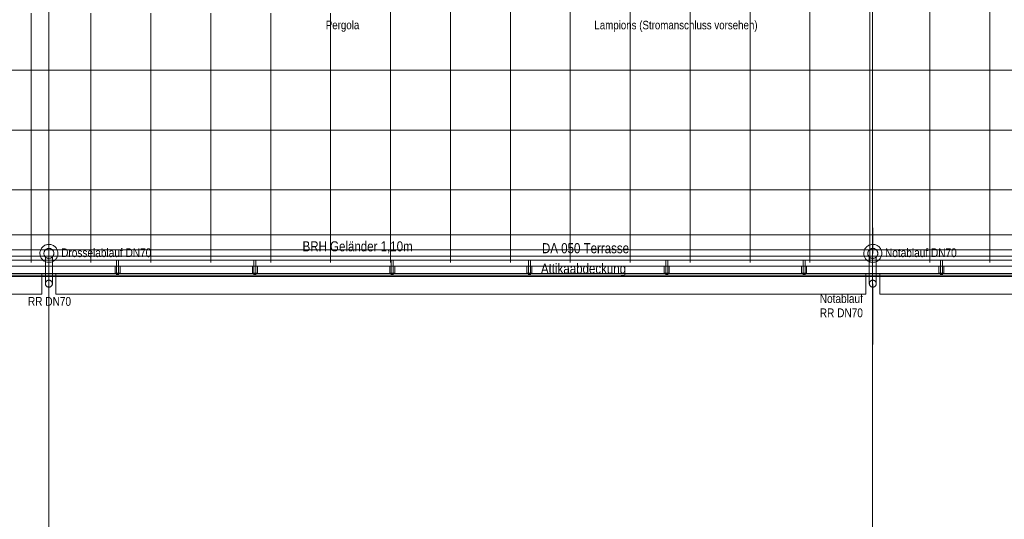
# Model space of a CAD drawing. Extents: x -620 to 300, y 62 to 1112.
# Tile 20 of 88: x -297 to -100, y 163 to 263. Entities that reach past the tile are written whole.
import ezdxf
from ezdxf.lldxf.tags import DXFTag

# ---------------------------------------------------------------- set-up
doc = ezdxf.new("R2010")
doc.units = 0
doc.layers.get('0').update_dxf_attribs({"lineweight": 13})
for name, color, linetype, lineweight, true_color in [('30 -33 Aussenwände- 7 Fassade_ Elemente', 7, 'Continuous', 9, 0x00aacc), ('30 -34 Innenwände- 6 Elemente', 7, 'Continuous', 9, 0xff6633), ('30 -36 Dächer- 3 Dachbeläge', 7, 'Continuous', 15, 0x9999ff), ('30 -36 Dächer- 4 Dachbekleidungen', 7, 'Continuous', 9, 0xccccff), ('40 -41 Abwasser_Wasser_Gas- 1 Abwasser + sanitäre Anlagen', 7, 'Continuous', 9, 0xff6633), ('70 -72 Beschriftung- 1 Beschriftung allgemein', 7, 'Continuous', 9, 0xff6633)]:
    doc.layers.add(name, color=color, linetype=linetype, lineweight=lineweight, true_color=true_color)
for name, color, linetype, lineweight in [('40 -41 Abwasser_Wasser_Gas- 2 Wasser-1', 7, 'Continuous', 15), ('60- 61 allgemeine Ausstattung- 4 Terrassen', 7, 'Continuous', 9), ('70 -71 Achsen- 1 Gebäudeachsen', 7, 'STRICHPUNKT2-A06G9RP48I', 18)]:
    doc.layers.add(name, color=color, linetype=linetype, lineweight=lineweight)
doc.styles.get("Standard").update_dxf_attribs({"font": 'ARIALN.TTF'})
tags = doc.linetypes.add('grob-A06G9RP38I', pattern=[14, 3, -8, 3]).pattern_tags.tags
tags[8:9] = [DXFTag(74, 4), DXFTag(75, 0), DXFTag(340, '0'), DXFTag(46, 0.0), DXFTag(50, 0.0), DXFTag(44, 0.0), DXFTag(45, 0.0)]
tags[6:7] = [DXFTag(74, 4), DXFTag(75, 0), DXFTag(340, '0'), DXFTag(46, 0.0), DXFTag(50, 0.0), DXFTag(44, 0.0), DXFTag(45, 0.0)]
tags[4:5] = [DXFTag(74, 4), DXFTag(75, 0), DXFTag(340, '0'), DXFTag(46, 0.0), DXFTag(50, 0.0), DXFTag(44, 0.0), DXFTag(45, 0.0)]
tags = doc.linetypes.add('STRICHPUNKT2-A06G9RP48I', pattern=[12.7, 6.35, -3.175, 0, -3.175]).pattern_tags.tags
tags[10:11] = [DXFTag(74, 4), DXFTag(75, 0), DXFTag(340, '0'), DXFTag(46, 0.0), DXFTag(50, 0.0), DXFTag(44, 0.0), DXFTag(45, 0.0)]
tags[8:9] = [DXFTag(74, 4), DXFTag(75, 0), DXFTag(340, '0'), DXFTag(46, 0.0), DXFTag(50, 0.0), DXFTag(44, 0.0), DXFTag(45, 0.0)]
tags[6:7] = [DXFTag(74, 4), DXFTag(75, 0), DXFTag(340, '0'), DXFTag(46, 0.0), DXFTag(50, 0.0), DXFTag(44, 0.0), DXFTag(45, 0.0)]
tags[4:5] = [DXFTag(74, 4), DXFTag(75, 0), DXFTag(340, '0'), DXFTag(46, 0.0), DXFTag(50, 0.0), DXFTag(44, 0.0), DXFTag(45, 0.0)]

# ---------------------------------------------------------------- blocks, each defined once
blk = doc.blocks.new('Referenz-A06G9RP68I')
at = {"layer": '30 -33 Aussenwände- 7 Fassade_ Elemente', "color": 0, "linetype": 'Continuous', "lineweight": -2, "ltscale": 0.13}
for p, q in [((46.65, 211.83), (-463.95, 211.83)), ((-454.75, 211.83), (-292.55, 211.83)), ((-292.55, 211.83), (-292.55, 207.69)), ((-289.75, 211.83), (-127.55, 211.83)), ((-289.75, 207.69), (-289.75, 211.83)), ((-127.55, 211.83), (-127.55, 207.69)), ((-124.75, 211.83), (37.45, 211.83)), ((-124.75, 207.69), (-124.75, 211.83)), ((-292.55, 207.69), (-454.75, 207.69)), ((-127.55, 207.69), (-289.75, 207.69)), ((37.45, 207.69), (-124.75, 207.69))]:
    blk.add_line(p, q, dxfattribs=at)
at = {"layer": '30 -34 Innenwände- 6 Elemente', "color": 0, "linetype": 'Continuous', "lineweight": -2, "ltscale": 0.13}
for p, q in [((43.15, 215.33), (-460.45, 215.33)), ((45.15, 213.33), (-462.45, 213.33)), ((-461.25, 214.53), (43.95, 214.53)), ((-464.25, 211.53), (46.95, 211.53))]:
    blk.add_line(p, q, dxfattribs=at)
at = {"layer": '30 -36 Dächer- 3 Dachbeläge', "color": 0, "linetype": 'Continuous', "lineweight": -2, "ltscale": 0.13}
for p, q in [((43.95, 214.53), (-461.25, 214.53)), ((-464.55, 211.23), (47.25, 211.23))]:
    blk.add_line(p, q, dxfattribs=at)
at = {"layer": '30 -36 Dächer- 3 Dachbeläge', "color": 0, "lineweight": -2}
for p, q in [((-277.2, 211.93), (-277.6, 211.93)), ((-277.6, 211.93), (-277.6, 211.53)), ((-277.2, 211.53), (-277.2, 211.93)), ((-249.7, 211.93), (-250.1, 211.93)), ((-250.1, 211.93), (-250.1, 211.53)), ((-249.7, 211.53), (-249.7, 211.93)), ((-222.2, 211.93), (-222.6, 211.93)), ((-222.6, 211.93), (-222.6, 211.53)), ((-222.2, 211.53), (-222.2, 211.93)), ((-194.7, 211.93), (-195.1, 211.93)), ((-195.1, 211.93), (-195.1, 211.53)), ((-194.7, 211.53), (-194.7, 211.93)), ((-167.2, 211.93), (-167.6, 211.93)), ((-167.6, 211.93), (-167.6, 211.53)), ((-167.2, 211.53), (-167.2, 211.93)), ((-139.7, 211.93), (-140.1, 211.93)), ((-140.1, 211.93), (-140.1, 211.53)), ((-139.7, 211.53), (-139.7, 211.93)), ((-112.2, 211.93), (-112.6, 211.93)), ((-112.6, 211.93), (-112.6, 211.53)), ((-112.2, 211.53), (-112.2, 211.93))]:
    blk.add_line(p, q, dxfattribs=at)
for points in [[(-277.6, 211.53), (-277.6, 211.93), (-277.2, 211.53)], [(-277.2, 211.53), (-277.6, 211.93), (-277.2, 211.93)], [(-250.1, 211.53), (-250.1, 211.93), (-249.7, 211.53)], [(-249.7, 211.53), (-250.1, 211.93), (-249.7, 211.93)], [(-222.6, 211.53), (-222.6, 211.93), (-222.2, 211.53)], [(-222.2, 211.53), (-222.6, 211.93), (-222.2, 211.93)], [(-195.1, 211.53), (-195.1, 211.93), (-194.7, 211.53)], [(-194.7, 211.53), (-195.1, 211.93), (-194.7, 211.93)], [(-167.6, 211.53), (-167.6, 211.93), (-167.2, 211.53)], [(-167.2, 211.53), (-167.6, 211.93), (-167.2, 211.93)], [(-140.1, 211.53), (-140.1, 211.93), (-139.7, 211.53)], [(-139.7, 211.53), (-140.1, 211.93), (-139.7, 211.93)], [(-112.6, 211.53), (-112.6, 211.93), (-112.2, 211.53)], [(-112.2, 211.53), (-112.6, 211.93), (-112.2, 211.93)]]:
    blk.add_solid(points, dxfattribs=at)
at = {"layer": '30 -36 Dächer- 4 Dachbekleidungen', "color": 0, "linetype": 'Continuous', "lineweight": -2, "ltscale": 0.13}
for p, q in [((43.15, 215.33), (-460.45, 215.33)), ((45.15, 213.33), (-462.45, 213.33)), ((-461.25, 214.53), (43.95, 214.53)), ((-277.9, 213.33), (-277.9, 211.93)), ((-277.2, 214.53), (-277.6, 214.53)), ((-277.6, 214.53), (-277.6, 213.33)), ((-277.6, 211.93), (-277.6, 213.33)), ((-277.2, 213.33), (-277.2, 214.53)), ((-277.2, 213.33), (-277.2, 211.93)), ((-276.9, 213.33), (-276.9, 211.93)), ((-250.4, 213.33), (-250.4, 211.93)), ((-249.7, 214.53), (-250.1, 214.53)), ((-250.1, 214.53), (-250.1, 213.33)), ((-250.1, 211.93), (-250.1, 213.33)), ((-249.7, 213.33), (-249.7, 214.53)), ((-249.7, 213.33), (-249.7, 211.93)), ((-249.4, 213.33), (-249.4, 211.93)), ((-222.9, 213.33), (-222.9, 211.93)), ((-222.2, 214.53), (-222.6, 214.53)), ((-222.6, 214.53), (-222.6, 213.33)), ((-222.6, 211.93), (-222.6, 213.33)), ((-222.2, 213.33), (-222.2, 214.53)), ((-222.2, 213.33), (-222.2, 211.93)), ((-221.9, 213.33), (-221.9, 211.93)), ((-195.4, 213.33), (-195.4, 211.93)), ((-194.7, 214.53), (-195.1, 214.53)), ((-195.1, 214.53), (-195.1, 213.33)), ((-195.1, 211.93), (-195.1, 213.33)), ((-194.7, 213.33), (-194.7, 214.53)), ((-194.7, 213.33), (-194.7, 211.93)), ((-194.4, 213.33), (-194.4, 211.93)), ((-167.9, 213.33), (-167.9, 211.93)), ((-167.2, 214.53), (-167.6, 214.53)), ((-167.6, 214.53), (-167.6, 213.33)), ((-167.6, 211.93), (-167.6, 213.33)), ((-167.2, 213.33), (-167.2, 214.53)), ((-167.2, 213.33), (-167.2, 211.93)), ((-166.9, 213.33), (-166.9, 211.93)), ((-140.4, 213.33), (-140.4, 211.93)), ((-139.7, 214.53), (-140.1, 214.53)), ((-140.1, 214.53), (-140.1, 213.33)), ((-140.1, 211.93), (-140.1, 213.33)), ((-139.7, 213.33), (-139.7, 214.53)), ((-139.7, 213.33), (-139.7, 211.93)), ((-139.4, 213.33), (-139.4, 211.93)), ((-112.9, 213.33), (-112.9, 211.93)), ((-112.2, 214.53), (-112.6, 214.53)), ((-112.6, 214.53), (-112.6, 213.33)), ((-112.6, 211.93), (-112.6, 213.33)), ((-112.2, 213.33), (-112.2, 214.53)), ((-112.2, 213.33), (-112.2, 211.93)), ((-111.9, 213.33), (-111.9, 211.93)), ((-464.25, 211.53), (46.95, 211.53)), ((-277.9, 211.93), (-277.6, 211.93)), ((-277.2, 211.93), (-277.6, 211.93)), ((-276.9, 211.93), (-277.2, 211.93)), ((-250.4, 211.93), (-250.1, 211.93)), ((-249.7, 211.93), (-250.1, 211.93)), ((-249.4, 211.93), (-249.7, 211.93)), ((-222.9, 211.93), (-222.6, 211.93)), ((-222.2, 211.93), (-222.6, 211.93)), ((-221.9, 211.93), (-222.2, 211.93)), ((-195.4, 211.93), (-195.1, 211.93)), ((-194.7, 211.93), (-195.1, 211.93)), ((-194.4, 211.93), (-194.7, 211.93)), ((-167.9, 211.93), (-167.6, 211.93)), ((-167.2, 211.93), (-167.6, 211.93)), ((-166.9, 211.93), (-167.2, 211.93)), ((-140.4, 211.93), (-140.1, 211.93)), ((-139.7, 211.93), (-140.1, 211.93)), ((-139.4, 211.93), (-139.7, 211.93)), ((-112.9, 211.93), (-112.6, 211.93)), ((-112.2, 211.93), (-112.6, 211.93)), ((-111.9, 211.93), (-112.2, 211.93))]:
    blk.add_line(p, q, dxfattribs=at)
at = {"layer": '40 -41 Abwasser_Wasser_Gas- 1 Abwasser + sanitäre Anlagen', "color": 0, "linetype": 'grob-A06G9RP38I', "lineweight": -2, "ltscale": 0.13}
for p, q in [((-291.15, 220.95), (-291.15, 215.86)), ((-291.15, 220.95), (-291.15, 215.86)), ((-126.15, 220.95), (-126.15, 215.86)), ((-126.15, 220.95), (-126.15, 215.86)), ((-291.85, 215.15), (-291.85, 209.79)), ((-291.85, 215.15), (-291.85, 209.79)), ((-290.45, 215.15), (-290.45, 209.79)), ((-290.45, 215.15), (-290.45, 209.79)), ((-126.85, 215.15), (-126.85, 209.79)), ((-126.85, 215.15), (-126.85, 209.79)), ((-125.45, 215.15), (-125.45, 209.79)), ((-125.45, 215.15), (-125.45, 209.79))]:
    blk.add_line(p, q, dxfattribs=at)
at = {"layer": '40 -41 Abwasser_Wasser_Gas- 1 Abwasser + sanitäre Anlagen', "color": 0, "linetype": 'Continuous', "lineweight": -2, "ltscale": 0.13}
for p, q in [((-291.15, 215.86), (-291.16, 215.92)), ((-291.16, 215.92), (-291.13, 215.92)), ((-291.15, 215.86), (-291.16, 215.92)), ((-291.16, 215.92), (-291.13, 215.92)), ((-291.13, 215.92), (-291.15, 215.86)), ((-291.13, 215.92), (-291.15, 215.86)), ((-126.15, 215.86), (-126.16, 215.92)), ((-126.16, 215.92), (-126.13, 215.92)), ((-126.15, 215.86), (-126.16, 215.92)), ((-126.16, 215.92), (-126.13, 215.92)), ((-126.13, 215.92), (-126.15, 215.86)), ((-126.13, 215.92), (-126.15, 215.86))]:
    blk.add_line(p, q, dxfattribs=at)
at = {"layer": '40 -41 Abwasser_Wasser_Gas- 1 Abwasser + sanitäre Anlagen', "color": 0, "lineweight": -2}
for points in [[(-291.15, 215.86), (-291.16, 215.92), (-291.15, 215.92)], [(-291.15, 215.86), (-291.16, 215.92), (-291.15, 215.92)], [(-291.15, 215.86), (-291.15, 215.92), (-291.13, 215.92)], [(-291.15, 215.86), (-291.15, 215.92), (-291.13, 215.92)], [(-126.15, 215.86), (-126.16, 215.92), (-126.15, 215.92)], [(-126.15, 215.86), (-126.16, 215.92), (-126.15, 215.92)], [(-126.15, 215.86), (-126.15, 215.92), (-126.13, 215.92)], [(-126.15, 215.86), (-126.15, 215.92), (-126.13, 215.92)]]:
    blk.add_solid(points, dxfattribs=at)
at = {"layer": '40 -41 Abwasser_Wasser_Gas- 2 Wasser-1', "color": 0, "linetype": 'Continuous', "lineweight": -2, "ltscale": 0.13}
for p, q in [((-291.15, 215.86), (-291.15, 219.7)), ((-291.15, 215.86), (-291.15, 219.7)), ((-126.15, 215.86), (-126.15, 219.7)), ((-126.15, 215.86), (-126.15, 219.7)), ((-292.71, 216.76), (-292.61, 216.91)), ((-292.71, 216.76), (-292.61, 216.91)), ((-292.61, 216.91), (-292.5, 217.05)), ((-292.61, 216.91), (-292.5, 217.05)), ((-292.5, 217.05), (-292.38, 217.18)), ((-292.5, 217.05), (-292.38, 217.18)), ((-292.38, 217.18), (-292.24, 217.29)), ((-292.38, 217.18), (-292.24, 217.29)), ((-292.24, 217.29), (-292.1, 217.39)), ((-292.24, 217.29), (-292.1, 217.39)), ((-292.1, 217.39), (-291.94, 217.48)), ((-292.1, 217.39), (-291.94, 217.48)), ((-291.94, 217.48), (-291.78, 217.55)), ((-291.94, 217.48), (-291.78, 217.55)), ((-291.78, 217.55), (-291.61, 217.6)), ((-291.78, 217.55), (-291.61, 217.6)), ((-291.61, 217.6), (-291.44, 217.64)), ((-291.61, 217.6), (-291.44, 217.64)), ((-291.44, 217.64), (-291.26, 217.66)), ((-291.44, 217.64), (-291.26, 217.66)), ((-291.26, 217.66), (-291.09, 217.66)), ((-291.26, 217.66), (-291.09, 217.66)), ((-291.09, 217.66), (-290.91, 217.65)), ((-291.09, 217.66), (-290.91, 217.65)), ((-290.91, 217.65), (-290.74, 217.61)), ((-290.91, 217.65), (-290.74, 217.61)), ((-290.74, 217.61), (-290.57, 217.57)), ((-290.74, 217.61), (-290.57, 217.57)), ((-290.57, 217.57), (-290.4, 217.5)), ((-290.57, 217.57), (-290.4, 217.5)), ((-290.4, 217.5), (-290.25, 217.42)), ((-290.4, 217.5), (-290.25, 217.42)), ((-290.25, 217.42), (-290.1, 217.32)), ((-290.25, 217.42), (-290.1, 217.32)), ((-290.1, 217.32), (-289.96, 217.22)), ((-290.1, 217.32), (-289.96, 217.22)), ((-289.96, 217.22), (-289.83, 217.09)), ((-289.96, 217.22), (-289.83, 217.09)), ((-289.83, 217.09), (-289.72, 216.96)), ((-289.83, 217.09), (-289.72, 216.96)), ((-289.72, 216.96), (-289.62, 216.81)), ((-289.72, 216.96), (-289.62, 216.81)), ((-127.71, 216.76), (-127.61, 216.91)), ((-127.71, 216.76), (-127.61, 216.91)), ((-127.61, 216.91), (-127.5, 217.05)), ((-127.61, 216.91), (-127.5, 217.05)), ((-127.5, 217.05), (-127.38, 217.18)), ((-127.5, 217.05), (-127.38, 217.18)), ((-127.38, 217.18), (-127.24, 217.29)), ((-127.38, 217.18), (-127.24, 217.29)), ((-127.24, 217.29), (-127.1, 217.39)), ((-127.24, 217.29), (-127.1, 217.39)), ((-127.1, 217.39), (-126.94, 217.48)), ((-127.1, 217.39), (-126.94, 217.48)), ((-126.94, 217.48), (-126.78, 217.55)), ((-126.94, 217.48), (-126.78, 217.55)), ((-126.78, 217.55), (-126.61, 217.6)), ((-126.78, 217.55), (-126.61, 217.6)), ((-126.61, 217.6), (-126.44, 217.64)), ((-126.61, 217.6), (-126.44, 217.64)), ((-126.44, 217.64), (-126.26, 217.66)), ((-126.44, 217.64), (-126.26, 217.66)), ((-126.26, 217.66), (-126.09, 217.66)), ((-126.26, 217.66), (-126.09, 217.66)), ((-126.09, 217.66), (-125.91, 217.65)), ((-126.09, 217.66), (-125.91, 217.65)), ((-125.91, 217.65), (-125.74, 217.61)), ((-125.91, 217.65), (-125.74, 217.61)), ((-125.74, 217.61), (-125.57, 217.57)), ((-125.74, 217.61), (-125.57, 217.57)), ((-125.57, 217.57), (-125.4, 217.5)), ((-125.57, 217.57), (-125.4, 217.5)), ((-125.4, 217.5), (-125.25, 217.42)), ((-125.4, 217.5), (-125.25, 217.42)), ((-125.25, 217.42), (-125.1, 217.32)), ((-125.25, 217.42), (-125.1, 217.32)), ((-125.1, 217.32), (-124.96, 217.22)), ((-125.1, 217.32), (-124.96, 217.22)), ((-124.96, 217.22), (-124.83, 217.09)), ((-124.96, 217.22), (-124.83, 217.09)), ((-124.83, 217.09), (-124.72, 216.96)), ((-124.83, 217.09), (-124.72, 216.96)), ((-124.72, 216.96), (-124.62, 216.81)), ((-124.72, 216.96), (-124.62, 216.81)), ((-292.95, 215.92), (-292.93, 216.1)), ((-292.95, 215.92), (-292.93, 216.1)), ((-292.94, 215.74), (-292.95, 215.92)), ((-292.94, 215.74), (-292.95, 215.92)), ((-292.92, 215.57), (-292.94, 215.74)), ((-292.92, 215.57), (-292.94, 215.74)), ((-292.93, 216.1), (-292.9, 216.27)), ((-292.93, 216.1), (-292.9, 216.27)), ((-292.89, 215.4), (-292.92, 215.57)), ((-292.89, 215.4), (-292.92, 215.57)), ((-292.9, 216.27), (-292.85, 216.44)), ((-292.9, 216.27), (-292.85, 216.44)), ((-292.83, 215.23), (-292.89, 215.4)), ((-292.83, 215.23), (-292.89, 215.4)), ((-292.85, 216.44), (-292.79, 216.6)), ((-292.85, 216.44), (-292.79, 216.6)), ((-292.76, 215.07), (-292.83, 215.23)), ((-292.76, 215.07), (-292.83, 215.23)), ((-292.79, 216.6), (-292.71, 216.76)), ((-292.79, 216.6), (-292.71, 216.76)), ((-292.68, 214.91), (-292.76, 215.07)), ((-292.68, 214.91), (-292.76, 215.07)), ((-292.15, 215.89), (-292.14, 215.99)), ((-292.15, 215.89), (-292.14, 215.99)), ((-292.14, 215.8), (-292.15, 215.89)), ((-292.14, 215.8), (-292.15, 215.89)), ((-292.14, 215.99), (-292.12, 216.09)), ((-292.14, 215.99), (-292.12, 216.09)), ((-292.13, 215.7), (-292.14, 215.8)), ((-292.13, 215.7), (-292.14, 215.8)), ((-292.11, 215.6), (-292.13, 215.7)), ((-292.11, 215.6), (-292.13, 215.7)), ((-292.12, 216.09), (-292.09, 216.18)), ((-292.12, 216.09), (-292.09, 216.18)), ((-292.08, 215.51), (-292.11, 215.6)), ((-292.08, 215.51), (-292.11, 215.6)), ((-292.09, 216.18), (-292.06, 216.27)), ((-292.09, 216.18), (-292.06, 216.27)), ((-292.04, 215.42), (-292.08, 215.51)), ((-292.04, 215.42), (-292.08, 215.51)), ((-292.06, 216.27), (-292.01, 216.36)), ((-292.06, 216.27), (-292.01, 216.36)), ((-292, 215.33), (-292.04, 215.42)), ((-292, 215.33), (-292.04, 215.42)), ((-292.01, 216.36), (-291.96, 216.44)), ((-292.01, 216.36), (-291.96, 216.44)), ((-291.94, 215.25), (-292, 215.33)), ((-291.94, 215.25), (-292, 215.33)), ((-291.96, 216.44), (-291.9, 216.52)), ((-291.96, 216.44), (-291.9, 216.52)), ((-291.88, 215.18), (-291.94, 215.25)), ((-291.88, 215.18), (-291.94, 215.25)), ((-291.9, 216.52), (-291.83, 216.59)), ((-291.9, 216.52), (-291.83, 216.59)), ((-291.81, 215.11), (-291.88, 215.18)), ((-291.81, 215.11), (-291.88, 215.18)), ((-291.83, 216.59), (-291.76, 216.66)), ((-291.83, 216.59), (-291.76, 216.66)), ((-291.73, 215.05), (-291.81, 215.11)), ((-291.73, 215.05), (-291.81, 215.11)), ((-291.76, 216.66), (-291.68, 216.71)), ((-291.76, 216.66), (-291.68, 216.71)), ((-291.65, 215), (-291.73, 215.05)), ((-291.65, 215), (-291.73, 215.05)), ((-291.68, 216.71), (-291.59, 216.76)), ((-291.68, 216.71), (-291.59, 216.76)), ((-291.56, 214.95), (-291.65, 215)), ((-291.56, 214.95), (-291.65, 215)), ((-291.59, 216.76), (-291.5, 216.8)), ((-291.59, 216.76), (-291.5, 216.8)), ((-291.47, 214.91), (-291.56, 214.95)), ((-291.47, 214.91), (-291.56, 214.95)), ((-291.5, 216.8), (-291.41, 216.83)), ((-291.5, 216.8), (-291.41, 216.83)), ((-291.41, 216.83), (-291.31, 216.85)), ((-291.41, 216.83), (-291.31, 216.85)), ((-291.31, 216.85), (-291.21, 216.86)), ((-291.31, 216.85), (-291.21, 216.86)), ((-291.21, 216.86), (-291.11, 216.86)), ((-291.21, 216.86), (-291.11, 216.86)), ((-291.11, 216.86), (-291.02, 216.85)), ((-291.11, 216.86), (-291.02, 216.85)), ((-291.02, 216.85), (-290.92, 216.84)), ((-291.02, 216.85), (-290.92, 216.84)), ((-290.92, 216.84), (-290.83, 216.81)), ((-290.92, 216.84), (-290.83, 216.81)), ((-290.83, 216.81), (-290.73, 216.77)), ((-290.83, 216.81), (-290.73, 216.77)), ((-290.7, 214.96), (-290.79, 214.93)), ((-290.7, 214.96), (-290.79, 214.93)), ((-290.73, 216.77), (-290.65, 216.73)), ((-290.73, 216.77), (-290.65, 216.73)), ((-290.62, 215.01), (-290.7, 214.96)), ((-290.62, 215.01), (-290.7, 214.96)), ((-290.65, 216.73), (-290.56, 216.67)), ((-290.65, 216.73), (-290.56, 216.67)), ((-290.54, 215.07), (-290.62, 215.01)), ((-290.54, 215.07), (-290.62, 215.01)), ((-290.56, 216.67), (-290.49, 216.61)), ((-290.56, 216.67), (-290.49, 216.61)), ((-290.46, 215.13), (-290.54, 215.07)), ((-290.46, 215.13), (-290.54, 215.07)), ((-290.49, 216.61), (-290.42, 216.55)), ((-290.49, 216.61), (-290.42, 216.55)), ((-290.4, 215.2), (-290.46, 215.13)), ((-290.4, 215.2), (-290.46, 215.13)), ((-290.42, 216.55), (-290.35, 216.47)), ((-290.42, 216.55), (-290.35, 216.47)), ((-290.33, 215.28), (-290.4, 215.2)), ((-290.33, 215.28), (-290.4, 215.2)), ((-290.35, 216.47), (-290.3, 216.39)), ((-290.35, 216.47), (-290.3, 216.39)), ((-290.28, 215.36), (-290.33, 215.28)), ((-290.28, 215.36), (-290.33, 215.28)), ((-290.3, 216.39), (-290.25, 216.3)), ((-290.3, 216.39), (-290.25, 216.3)), ((-290.24, 215.45), (-290.28, 215.36)), ((-290.24, 215.45), (-290.28, 215.36)), ((-290.25, 216.3), (-290.21, 216.21)), ((-290.25, 216.3), (-290.21, 216.21)), ((-290.2, 215.54), (-290.24, 215.45)), ((-290.2, 215.54), (-290.24, 215.45)), ((-290.21, 216.21), (-290.18, 216.12)), ((-290.21, 216.21), (-290.18, 216.12)), ((-290.17, 215.63), (-290.2, 215.54)), ((-290.17, 215.63), (-290.2, 215.54)), ((-290.18, 216.12), (-290.16, 216.02)), ((-290.18, 216.12), (-290.16, 216.02)), ((-290.16, 215.73), (-290.17, 215.63)), ((-290.16, 215.73), (-290.17, 215.63)), ((-290.16, 216.02), (-290.15, 215.93)), ((-290.16, 216.02), (-290.15, 215.93)), ((-290.15, 215.83), (-290.16, 215.73)), ((-290.15, 215.83), (-290.16, 215.73)), ((-290.15, 215.93), (-290.15, 215.83)), ((-290.15, 215.93), (-290.15, 215.83)), ((-289.59, 214.96), (-289.68, 214.81)), ((-289.59, 214.96), (-289.68, 214.81)), ((-289.62, 216.81), (-289.53, 216.66)), ((-289.62, 216.81), (-289.53, 216.66)), ((-289.51, 215.12), (-289.59, 214.96)), ((-289.51, 215.12), (-289.59, 214.96)), ((-289.53, 216.66), (-289.46, 216.5)), ((-289.53, 216.66), (-289.46, 216.5)), ((-289.44, 215.28), (-289.51, 215.12)), ((-289.44, 215.28), (-289.51, 215.12)), ((-289.46, 216.5), (-289.41, 216.33)), ((-289.46, 216.5), (-289.41, 216.33)), ((-289.39, 215.45), (-289.44, 215.28)), ((-289.39, 215.45), (-289.44, 215.28)), ((-289.41, 216.33), (-289.37, 216.15)), ((-289.41, 216.33), (-289.37, 216.15)), ((-289.36, 215.63), (-289.39, 215.45)), ((-289.36, 215.63), (-289.39, 215.45)), ((-289.37, 216.15), (-289.35, 215.98)), ((-289.37, 216.15), (-289.35, 215.98)), ((-289.35, 215.8), (-289.36, 215.63)), ((-289.35, 215.8), (-289.36, 215.63)), ((-289.35, 215.98), (-289.35, 215.8)), ((-289.35, 215.98), (-289.35, 215.8)), ((-127.95, 215.92), (-127.93, 216.1)), ((-127.95, 215.92), (-127.93, 216.1)), ((-127.94, 215.74), (-127.95, 215.92)), ((-127.94, 215.74), (-127.95, 215.92)), ((-127.92, 215.57), (-127.94, 215.74)), ((-127.92, 215.57), (-127.94, 215.74)), ((-127.93, 216.1), (-127.9, 216.27)), ((-127.93, 216.1), (-127.9, 216.27)), ((-127.89, 215.4), (-127.92, 215.57)), ((-127.89, 215.4), (-127.92, 215.57)), ((-127.9, 216.27), (-127.85, 216.44)), ((-127.9, 216.27), (-127.85, 216.44)), ((-127.83, 215.23), (-127.89, 215.4)), ((-127.83, 215.23), (-127.89, 215.4)), ((-127.85, 216.44), (-127.79, 216.6)), ((-127.85, 216.44), (-127.79, 216.6)), ((-127.76, 215.07), (-127.83, 215.23)), ((-127.76, 215.07), (-127.83, 215.23)), ((-127.79, 216.6), (-127.71, 216.76)), ((-127.79, 216.6), (-127.71, 216.76)), ((-127.68, 214.91), (-127.76, 215.07)), ((-127.68, 214.91), (-127.76, 215.07)), ((-127.15, 215.89), (-127.14, 215.99)), ((-127.15, 215.89), (-127.14, 215.99)), ((-127.14, 215.8), (-127.15, 215.89)), ((-127.14, 215.8), (-127.15, 215.89)), ((-127.14, 215.99), (-127.12, 216.09)), ((-127.14, 215.99), (-127.12, 216.09)), ((-127.13, 215.7), (-127.14, 215.8)), ((-127.13, 215.7), (-127.14, 215.8)), ((-127.11, 215.6), (-127.13, 215.7)), ((-127.11, 215.6), (-127.13, 215.7)), ((-127.12, 216.09), (-127.09, 216.18)), ((-127.12, 216.09), (-127.09, 216.18)), ((-127.08, 215.51), (-127.11, 215.6)), ((-127.08, 215.51), (-127.11, 215.6)), ((-127.09, 216.18), (-127.06, 216.27)), ((-127.09, 216.18), (-127.06, 216.27)), ((-127.04, 215.42), (-127.08, 215.51)), ((-127.04, 215.42), (-127.08, 215.51)), ((-127.06, 216.27), (-127.01, 216.36)), ((-127.06, 216.27), (-127.01, 216.36)), ((-127, 215.33), (-127.04, 215.42)), ((-127, 215.33), (-127.04, 215.42)), ((-127.01, 216.36), (-126.96, 216.44)), ((-127.01, 216.36), (-126.96, 216.44)), ((-126.94, 215.25), (-127, 215.33)), ((-126.94, 215.25), (-127, 215.33)), ((-126.96, 216.44), (-126.9, 216.52)), ((-126.96, 216.44), (-126.9, 216.52)), ((-126.88, 215.18), (-126.94, 215.25)), ((-126.88, 215.18), (-126.94, 215.25)), ((-126.9, 216.52), (-126.83, 216.59)), ((-126.9, 216.52), (-126.83, 216.59)), ((-126.81, 215.11), (-126.88, 215.18)), ((-126.81, 215.11), (-126.88, 215.18)), ((-126.83, 216.59), (-126.76, 216.66)), ((-126.83, 216.59), (-126.76, 216.66)), ((-126.73, 215.05), (-126.81, 215.11)), ((-126.73, 215.05), (-126.81, 215.11)), ((-126.76, 216.66), (-126.68, 216.71)), ((-126.76, 216.66), (-126.68, 216.71)), ((-126.65, 215), (-126.73, 215.05)), ((-126.65, 215), (-126.73, 215.05)), ((-126.68, 216.71), (-126.59, 216.76)), ((-126.68, 216.71), (-126.59, 216.76)), ((-126.56, 214.95), (-126.65, 215)), ((-126.56, 214.95), (-126.65, 215)), ((-126.59, 216.76), (-126.5, 216.8)), ((-126.59, 216.76), (-126.5, 216.8)), ((-126.47, 214.91), (-126.56, 214.95)), ((-126.47, 214.91), (-126.56, 214.95)), ((-126.5, 216.8), (-126.41, 216.83)), ((-126.5, 216.8), (-126.41, 216.83)), ((-126.41, 216.83), (-126.31, 216.85)), ((-126.41, 216.83), (-126.31, 216.85)), ((-126.31, 216.85), (-126.21, 216.86)), ((-126.31, 216.85), (-126.21, 216.86)), ((-126.21, 216.86), (-126.11, 216.86)), ((-126.21, 216.86), (-126.11, 216.86)), ((-126.11, 216.86), (-126.02, 216.85)), ((-126.11, 216.86), (-126.02, 216.85)), ((-126.02, 216.85), (-125.92, 216.84)), ((-126.02, 216.85), (-125.92, 216.84)), ((-125.92, 216.84), (-125.83, 216.81)), ((-125.92, 216.84), (-125.83, 216.81)), ((-125.83, 216.81), (-125.73, 216.77)), ((-125.83, 216.81), (-125.73, 216.77)), ((-125.7, 214.96), (-125.79, 214.93)), ((-125.7, 214.96), (-125.79, 214.93)), ((-125.73, 216.77), (-125.65, 216.73)), ((-125.73, 216.77), (-125.65, 216.73)), ((-125.62, 215.01), (-125.7, 214.96)), ((-125.62, 215.01), (-125.7, 214.96)), ((-125.65, 216.73), (-125.56, 216.67)), ((-125.65, 216.73), (-125.56, 216.67)), ((-125.54, 215.07), (-125.62, 215.01)), ((-125.54, 215.07), (-125.62, 215.01)), ((-125.56, 216.67), (-125.49, 216.61)), ((-125.56, 216.67), (-125.49, 216.61)), ((-125.46, 215.13), (-125.54, 215.07)), ((-125.46, 215.13), (-125.54, 215.07)), ((-125.49, 216.61), (-125.42, 216.55)), ((-125.49, 216.61), (-125.42, 216.55)), ((-125.4, 215.2), (-125.46, 215.13)), ((-125.4, 215.2), (-125.46, 215.13)), ((-125.42, 216.55), (-125.35, 216.47)), ((-125.42, 216.55), (-125.35, 216.47)), ((-125.33, 215.28), (-125.4, 215.2)), ((-125.33, 215.28), (-125.4, 215.2)), ((-125.35, 216.47), (-125.3, 216.39)), ((-125.35, 216.47), (-125.3, 216.39)), ((-125.28, 215.36), (-125.33, 215.28)), ((-125.28, 215.36), (-125.33, 215.28)), ((-125.3, 216.39), (-125.25, 216.3)), ((-125.3, 216.39), (-125.25, 216.3)), ((-125.24, 215.45), (-125.28, 215.36)), ((-125.24, 215.45), (-125.28, 215.36)), ((-125.25, 216.3), (-125.21, 216.21)), ((-125.25, 216.3), (-125.21, 216.21)), ((-125.2, 215.54), (-125.24, 215.45)), ((-125.2, 215.54), (-125.24, 215.45)), ((-125.21, 216.21), (-125.18, 216.12)), ((-125.21, 216.21), (-125.18, 216.12)), ((-125.17, 215.63), (-125.2, 215.54)), ((-125.17, 215.63), (-125.2, 215.54)), ((-125.18, 216.12), (-125.16, 216.02)), ((-125.18, 216.12), (-125.16, 216.02)), ((-125.16, 215.73), (-125.17, 215.63)), ((-125.16, 215.73), (-125.17, 215.63)), ((-125.16, 216.02), (-125.15, 215.93)), ((-125.16, 216.02), (-125.15, 215.93)), ((-125.15, 215.83), (-125.16, 215.73)), ((-125.15, 215.83), (-125.16, 215.73)), ((-125.15, 215.93), (-125.15, 215.83)), ((-125.15, 215.93), (-125.15, 215.83)), ((-124.59, 214.96), (-124.68, 214.81)), ((-124.59, 214.96), (-124.68, 214.81)), ((-124.62, 216.81), (-124.53, 216.66)), ((-124.62, 216.81), (-124.53, 216.66)), ((-124.51, 215.12), (-124.59, 214.96)), ((-124.51, 215.12), (-124.59, 214.96)), ((-124.53, 216.66), (-124.46, 216.5)), ((-124.53, 216.66), (-124.46, 216.5)), ((-124.44, 215.28), (-124.51, 215.12)), ((-124.44, 215.28), (-124.51, 215.12)), ((-124.46, 216.5), (-124.41, 216.33)), ((-124.46, 216.5), (-124.41, 216.33)), ((-124.39, 215.45), (-124.44, 215.28)), ((-124.39, 215.45), (-124.44, 215.28)), ((-124.41, 216.33), (-124.37, 216.15)), ((-124.41, 216.33), (-124.37, 216.15)), ((-124.36, 215.63), (-124.39, 215.45)), ((-124.36, 215.63), (-124.39, 215.45)), ((-124.37, 216.15), (-124.35, 215.98)), ((-124.37, 216.15), (-124.35, 215.98)), ((-124.35, 215.8), (-124.36, 215.63)), ((-124.35, 215.8), (-124.36, 215.63)), ((-124.35, 215.98), (-124.35, 215.8)), ((-124.35, 215.98), (-124.35, 215.8)), ((-292.58, 214.77), (-292.68, 214.91)), ((-292.58, 214.77), (-292.68, 214.91)), ((-292.46, 214.63), (-292.58, 214.77)), ((-292.46, 214.63), (-292.58, 214.77)), ((-292.33, 214.51), (-292.46, 214.63)), ((-292.33, 214.51), (-292.46, 214.63)), ((-292.2, 214.4), (-292.33, 214.51)), ((-292.2, 214.4), (-292.33, 214.51)), ((-292.05, 214.3), (-292.2, 214.4)), ((-292.05, 214.3), (-292.2, 214.4)), ((-291.89, 214.22), (-292.05, 214.3)), ((-291.89, 214.22), (-292.05, 214.3)), ((-291.73, 214.16), (-291.89, 214.22)), ((-291.73, 214.16), (-291.89, 214.22)), ((-291.56, 214.11), (-291.73, 214.16)), ((-291.56, 214.11), (-291.73, 214.16)), ((-291.38, 214.08), (-291.56, 214.11)), ((-291.38, 214.08), (-291.56, 214.11)), ((-291.37, 214.89), (-291.47, 214.91)), ((-291.37, 214.89), (-291.47, 214.91)), ((-291.21, 214.06), (-291.38, 214.08)), ((-291.21, 214.06), (-291.38, 214.08)), ((-291.28, 214.87), (-291.37, 214.89)), ((-291.28, 214.87), (-291.37, 214.89)), ((-291.18, 214.86), (-291.28, 214.87)), ((-291.18, 214.86), (-291.28, 214.87)), ((-291.03, 214.07), (-291.21, 214.06)), ((-291.03, 214.07), (-291.21, 214.06)), ((-291.08, 214.86), (-291.18, 214.86)), ((-291.08, 214.86), (-291.18, 214.86)), ((-290.98, 214.88), (-291.08, 214.86)), ((-290.98, 214.88), (-291.08, 214.86)), ((-290.85, 214.09), (-291.03, 214.07)), ((-290.85, 214.09), (-291.03, 214.07)), ((-290.89, 214.9), (-290.98, 214.88)), ((-290.89, 214.9), (-290.98, 214.88)), ((-290.79, 214.93), (-290.89, 214.9)), ((-290.79, 214.93), (-290.89, 214.9)), ((-290.68, 214.12), (-290.85, 214.09)), ((-290.68, 214.12), (-290.85, 214.09)), ((-290.51, 214.18), (-290.68, 214.12)), ((-290.51, 214.18), (-290.68, 214.12)), ((-290.35, 214.25), (-290.51, 214.18)), ((-290.35, 214.25), (-290.51, 214.18)), ((-290.2, 214.33), (-290.35, 214.25)), ((-290.2, 214.33), (-290.35, 214.25)), ((-290.05, 214.43), (-290.2, 214.33)), ((-290.05, 214.43), (-290.2, 214.33)), ((-289.92, 214.55), (-290.05, 214.43)), ((-289.92, 214.55), (-290.05, 214.43)), ((-289.79, 214.67), (-289.92, 214.55)), ((-289.79, 214.67), (-289.92, 214.55)), ((-289.68, 214.81), (-289.79, 214.67)), ((-289.68, 214.81), (-289.79, 214.67)), ((-127.58, 214.77), (-127.68, 214.91)), ((-127.58, 214.77), (-127.68, 214.91)), ((-127.46, 214.63), (-127.58, 214.77)), ((-127.46, 214.63), (-127.58, 214.77)), ((-127.33, 214.51), (-127.46, 214.63)), ((-127.33, 214.51), (-127.46, 214.63)), ((-127.2, 214.4), (-127.33, 214.51)), ((-127.2, 214.4), (-127.33, 214.51)), ((-127.05, 214.3), (-127.2, 214.4)), ((-127.05, 214.3), (-127.2, 214.4)), ((-126.89, 214.22), (-127.05, 214.3)), ((-126.89, 214.22), (-127.05, 214.3)), ((-126.73, 214.16), (-126.89, 214.22)), ((-126.73, 214.16), (-126.89, 214.22)), ((-126.56, 214.11), (-126.73, 214.16)), ((-126.56, 214.11), (-126.73, 214.16)), ((-126.38, 214.08), (-126.56, 214.11)), ((-126.38, 214.08), (-126.56, 214.11)), ((-126.37, 214.89), (-126.47, 214.91)), ((-126.37, 214.89), (-126.47, 214.91)), ((-126.21, 214.06), (-126.38, 214.08)), ((-126.21, 214.06), (-126.38, 214.08)), ((-126.28, 214.87), (-126.37, 214.89)), ((-126.28, 214.87), (-126.37, 214.89)), ((-126.18, 214.86), (-126.28, 214.87)), ((-126.18, 214.86), (-126.28, 214.87)), ((-126.03, 214.07), (-126.21, 214.06)), ((-126.03, 214.07), (-126.21, 214.06)), ((-126.08, 214.86), (-126.18, 214.86)), ((-126.08, 214.86), (-126.18, 214.86)), ((-125.98, 214.88), (-126.08, 214.86)), ((-125.98, 214.88), (-126.08, 214.86)), ((-125.85, 214.09), (-126.03, 214.07)), ((-125.85, 214.09), (-126.03, 214.07)), ((-125.89, 214.9), (-125.98, 214.88)), ((-125.89, 214.9), (-125.98, 214.88)), ((-125.79, 214.93), (-125.89, 214.9)), ((-125.79, 214.93), (-125.89, 214.9)), ((-125.68, 214.12), (-125.85, 214.09)), ((-125.68, 214.12), (-125.85, 214.09)), ((-125.51, 214.18), (-125.68, 214.12)), ((-125.51, 214.18), (-125.68, 214.12)), ((-125.35, 214.25), (-125.51, 214.18)), ((-125.35, 214.25), (-125.51, 214.18)), ((-125.2, 214.33), (-125.35, 214.25)), ((-125.2, 214.33), (-125.35, 214.25)), ((-125.05, 214.43), (-125.2, 214.33)), ((-125.05, 214.43), (-125.2, 214.33)), ((-124.92, 214.55), (-125.05, 214.43)), ((-124.92, 214.55), (-125.05, 214.43)), ((-124.79, 214.67), (-124.92, 214.55)), ((-124.79, 214.67), (-124.92, 214.55)), ((-124.68, 214.81), (-124.79, 214.67)), ((-124.68, 214.81), (-124.79, 214.67)), ((-291.85, 209.82), (-291.84, 209.89)), ((-291.85, 209.82), (-291.84, 209.89)), ((-291.85, 209.75), (-291.85, 209.82)), ((-291.85, 209.75), (-291.85, 209.82)), ((-291.84, 209.68), (-291.85, 209.75)), ((-291.84, 209.68), (-291.85, 209.75)), ((-291.84, 209.89), (-291.83, 209.95)), ((-291.84, 209.89), (-291.83, 209.95)), ((-291.82, 209.61), (-291.84, 209.68)), ((-291.82, 209.61), (-291.84, 209.68)), ((-291.83, 209.95), (-291.81, 210.02)), ((-291.83, 209.95), (-291.81, 210.02)), ((-291.8, 209.55), (-291.82, 209.61)), ((-291.8, 209.55), (-291.82, 209.61)), ((-291.81, 210.02), (-291.78, 210.08)), ((-291.81, 210.02), (-291.78, 210.08)), ((-291.77, 209.48), (-291.8, 209.55)), ((-291.77, 209.48), (-291.8, 209.55)), ((-291.78, 210.08), (-291.75, 210.14)), ((-291.78, 210.08), (-291.75, 210.14)), ((-291.74, 209.42), (-291.77, 209.48)), ((-291.74, 209.42), (-291.77, 209.48)), ((-291.75, 210.14), (-291.72, 210.2)), ((-291.75, 210.14), (-291.72, 210.2)), ((-291.7, 209.37), (-291.74, 209.42)), ((-291.7, 209.37), (-291.74, 209.42)), ((-291.72, 210.2), (-291.67, 210.26)), ((-291.72, 210.2), (-291.67, 210.26)), ((-291.66, 209.32), (-291.7, 209.37)), ((-291.66, 209.32), (-291.7, 209.37)), ((-291.67, 210.26), (-291.63, 210.31)), ((-291.67, 210.26), (-291.63, 210.31)), ((-291.61, 209.27), (-291.66, 209.32)), ((-291.61, 209.27), (-291.66, 209.32)), ((-291.63, 210.31), (-291.57, 210.35)), ((-291.63, 210.31), (-291.57, 210.35)), ((-291.55, 209.23), (-291.61, 209.27)), ((-291.55, 209.23), (-291.61, 209.27)), ((-291.57, 210.35), (-291.52, 210.39)), ((-291.57, 210.35), (-291.52, 210.39)), ((-291.5, 209.19), (-291.55, 209.23)), ((-291.5, 209.19), (-291.55, 209.23)), ((-291.52, 210.39), (-291.46, 210.42)), ((-291.52, 210.39), (-291.46, 210.42)), ((-291.44, 209.16), (-291.5, 209.19)), ((-291.44, 209.16), (-291.5, 209.19)), ((-291.46, 210.42), (-291.39, 210.45)), ((-291.46, 210.42), (-291.39, 210.45)), ((-291.37, 209.13), (-291.44, 209.16)), ((-291.37, 209.13), (-291.44, 209.16)), ((-291.39, 210.45), (-291.33, 210.47)), ((-291.39, 210.45), (-291.33, 210.47)), ((-291.31, 209.11), (-291.37, 209.13)), ((-291.31, 209.11), (-291.37, 209.13)), ((-291.33, 210.47), (-291.26, 210.49)), ((-291.33, 210.47), (-291.26, 210.49)), ((-291.24, 209.1), (-291.31, 209.11)), ((-291.24, 209.1), (-291.31, 209.11)), ((-291.26, 210.49), (-291.19, 210.49)), ((-291.26, 210.49), (-291.19, 210.49)), ((-291.17, 209.09), (-291.24, 209.1)), ((-291.17, 209.09), (-291.24, 209.1)), ((-291.19, 210.49), (-291.12, 210.49)), ((-291.19, 210.49), (-291.12, 210.49)), ((-291.1, 209.1), (-291.17, 209.09)), ((-291.1, 209.1), (-291.17, 209.09)), ((-291.12, 210.49), (-291.06, 210.49)), ((-291.12, 210.49), (-291.06, 210.49)), ((-291.03, 209.1), (-291.1, 209.1)), ((-291.03, 209.1), (-291.1, 209.1)), ((-291.06, 210.49), (-290.99, 210.48)), ((-291.06, 210.49), (-290.99, 210.48)), ((-290.97, 209.12), (-291.03, 209.1)), ((-290.97, 209.12), (-291.03, 209.1)), ((-290.99, 210.48), (-290.92, 210.46)), ((-290.99, 210.48), (-290.92, 210.46)), ((-290.9, 209.14), (-290.97, 209.12)), ((-290.9, 209.14), (-290.97, 209.12)), ((-290.92, 210.46), (-290.86, 210.43)), ((-290.92, 210.46), (-290.86, 210.43)), ((-290.84, 209.17), (-290.9, 209.14)), ((-290.84, 209.17), (-290.9, 209.14)), ((-290.86, 210.43), (-290.8, 210.4)), ((-290.86, 210.43), (-290.8, 210.4)), ((-290.78, 209.2), (-290.84, 209.17)), ((-290.78, 209.2), (-290.84, 209.17)), ((-290.8, 210.4), (-290.74, 210.36)), ((-290.8, 210.4), (-290.74, 210.36)), ((-290.72, 209.24), (-290.78, 209.2)), ((-290.72, 209.24), (-290.78, 209.2)), ((-290.74, 210.36), (-290.69, 210.32)), ((-290.74, 210.36), (-290.69, 210.32)), ((-290.67, 209.28), (-290.72, 209.24)), ((-290.67, 209.28), (-290.72, 209.24)), ((-290.69, 210.32), (-290.64, 210.27)), ((-290.69, 210.32), (-290.64, 210.27)), ((-290.62, 209.33), (-290.67, 209.28)), ((-290.62, 209.33), (-290.67, 209.28)), ((-290.64, 210.27), (-290.59, 210.22)), ((-290.64, 210.27), (-290.59, 210.22)), ((-290.58, 209.39), (-290.62, 209.33)), ((-290.58, 209.39), (-290.62, 209.33)), ((-290.59, 210.22), (-290.55, 210.16)), ((-290.59, 210.22), (-290.55, 210.16)), ((-290.54, 209.44), (-290.58, 209.39)), ((-290.54, 209.44), (-290.58, 209.39)), ((-290.55, 210.16), (-290.52, 210.1)), ((-290.55, 210.16), (-290.52, 210.1)), ((-290.51, 209.51), (-290.54, 209.44)), ((-290.51, 209.51), (-290.54, 209.44)), ((-290.52, 210.1), (-290.49, 210.04)), ((-290.52, 210.1), (-290.49, 210.04)), ((-290.48, 209.57), (-290.51, 209.51)), ((-290.48, 209.57), (-290.51, 209.51)), ((-290.49, 210.04), (-290.47, 209.98)), ((-290.49, 210.04), (-290.47, 209.98)), ((-290.47, 209.64), (-290.48, 209.57)), ((-290.47, 209.64), (-290.48, 209.57)), ((-290.47, 209.98), (-290.46, 209.91)), ((-290.47, 209.98), (-290.46, 209.91)), ((-290.45, 209.7), (-290.47, 209.64)), ((-290.45, 209.7), (-290.47, 209.64)), ((-290.46, 209.91), (-290.45, 209.84)), ((-290.46, 209.91), (-290.45, 209.84)), ((-290.45, 209.84), (-290.45, 209.77)), ((-290.45, 209.84), (-290.45, 209.77)), ((-290.45, 209.77), (-290.45, 209.7)), ((-290.45, 209.77), (-290.45, 209.7)), ((-126.85, 209.82), (-126.84, 209.89)), ((-126.85, 209.82), (-126.84, 209.89)), ((-126.85, 209.75), (-126.85, 209.82)), ((-126.85, 209.75), (-126.85, 209.82)), ((-126.84, 209.68), (-126.85, 209.75)), ((-126.84, 209.68), (-126.85, 209.75)), ((-126.84, 209.89), (-126.83, 209.95)), ((-126.84, 209.89), (-126.83, 209.95)), ((-126.82, 209.61), (-126.84, 209.68)), ((-126.82, 209.61), (-126.84, 209.68)), ((-126.83, 209.95), (-126.81, 210.02)), ((-126.83, 209.95), (-126.81, 210.02)), ((-126.8, 209.55), (-126.82, 209.61)), ((-126.8, 209.55), (-126.82, 209.61)), ((-126.81, 210.02), (-126.78, 210.08)), ((-126.81, 210.02), (-126.78, 210.08)), ((-126.77, 209.48), (-126.8, 209.55)), ((-126.77, 209.48), (-126.8, 209.55)), ((-126.78, 210.08), (-126.75, 210.14)), ((-126.78, 210.08), (-126.75, 210.14)), ((-126.74, 209.42), (-126.77, 209.48)), ((-126.74, 209.42), (-126.77, 209.48)), ((-126.75, 210.14), (-126.72, 210.2)), ((-126.75, 210.14), (-126.72, 210.2)), ((-126.7, 209.37), (-126.74, 209.42)), ((-126.7, 209.37), (-126.74, 209.42)), ((-126.72, 210.2), (-126.67, 210.26)), ((-126.72, 210.2), (-126.67, 210.26)), ((-126.66, 209.32), (-126.7, 209.37)), ((-126.66, 209.32), (-126.7, 209.37)), ((-126.67, 210.26), (-126.63, 210.31)), ((-126.67, 210.26), (-126.63, 210.31)), ((-126.61, 209.27), (-126.66, 209.32)), ((-126.61, 209.27), (-126.66, 209.32)), ((-126.63, 210.31), (-126.57, 210.35)), ((-126.63, 210.31), (-126.57, 210.35)), ((-126.55, 209.23), (-126.61, 209.27)), ((-126.55, 209.23), (-126.61, 209.27)), ((-126.57, 210.35), (-126.52, 210.39)), ((-126.57, 210.35), (-126.52, 210.39)), ((-126.5, 209.19), (-126.55, 209.23)), ((-126.5, 209.19), (-126.55, 209.23)), ((-126.52, 210.39), (-126.46, 210.42)), ((-126.52, 210.39), (-126.46, 210.42)), ((-126.44, 209.16), (-126.5, 209.19)), ((-126.44, 209.16), (-126.5, 209.19)), ((-126.46, 210.42), (-126.39, 210.45)), ((-126.46, 210.42), (-126.39, 210.45)), ((-126.37, 209.13), (-126.44, 209.16)), ((-126.37, 209.13), (-126.44, 209.16)), ((-126.39, 210.45), (-126.33, 210.47)), ((-126.39, 210.45), (-126.33, 210.47)), ((-126.31, 209.11), (-126.37, 209.13)), ((-126.31, 209.11), (-126.37, 209.13)), ((-126.33, 210.47), (-126.26, 210.49)), ((-126.33, 210.47), (-126.26, 210.49)), ((-126.24, 209.1), (-126.31, 209.11)), ((-126.24, 209.1), (-126.31, 209.11)), ((-126.26, 210.49), (-126.19, 210.49)), ((-126.26, 210.49), (-126.19, 210.49)), ((-126.17, 209.09), (-126.24, 209.1)), ((-126.17, 209.09), (-126.24, 209.1)), ((-126.19, 210.49), (-126.12, 210.49)), ((-126.19, 210.49), (-126.12, 210.49)), ((-126.1, 209.1), (-126.17, 209.09)), ((-126.1, 209.1), (-126.17, 209.09)), ((-126.15, 209.79), (-126.15, 205.95)), ((-126.15, 209.79), (-126.15, 205.95)), ((-126.12, 210.49), (-126.06, 210.49)), ((-126.12, 210.49), (-126.06, 210.49)), ((-126.03, 209.1), (-126.1, 209.1)), ((-126.03, 209.1), (-126.1, 209.1)), ((-126.06, 210.49), (-125.99, 210.48)), ((-126.06, 210.49), (-125.99, 210.48)), ((-125.97, 209.12), (-126.03, 209.1)), ((-125.97, 209.12), (-126.03, 209.1)), ((-125.99, 210.48), (-125.92, 210.46)), ((-125.99, 210.48), (-125.92, 210.46)), ((-125.9, 209.14), (-125.97, 209.12)), ((-125.9, 209.14), (-125.97, 209.12)), ((-125.92, 210.46), (-125.86, 210.43)), ((-125.92, 210.46), (-125.86, 210.43)), ((-125.84, 209.17), (-125.9, 209.14)), ((-125.84, 209.17), (-125.9, 209.14)), ((-125.86, 210.43), (-125.8, 210.4)), ((-125.86, 210.43), (-125.8, 210.4)), ((-125.78, 209.2), (-125.84, 209.17)), ((-125.78, 209.2), (-125.84, 209.17)), ((-125.8, 210.4), (-125.74, 210.36)), ((-125.8, 210.4), (-125.74, 210.36)), ((-125.72, 209.24), (-125.78, 209.2)), ((-125.72, 209.24), (-125.78, 209.2)), ((-125.74, 210.36), (-125.69, 210.32)), ((-125.74, 210.36), (-125.69, 210.32)), ((-125.67, 209.28), (-125.72, 209.24)), ((-125.67, 209.28), (-125.72, 209.24)), ((-125.69, 210.32), (-125.64, 210.27)), ((-125.69, 210.32), (-125.64, 210.27)), ((-125.62, 209.33), (-125.67, 209.28)), ((-125.62, 209.33), (-125.67, 209.28)), ((-125.64, 210.27), (-125.59, 210.22)), ((-125.64, 210.27), (-125.59, 210.22)), ((-125.58, 209.39), (-125.62, 209.33)), ((-125.58, 209.39), (-125.62, 209.33)), ((-125.59, 210.22), (-125.55, 210.16)), ((-125.59, 210.22), (-125.55, 210.16)), ((-125.54, 209.44), (-125.58, 209.39)), ((-125.54, 209.44), (-125.58, 209.39)), ((-125.55, 210.16), (-125.52, 210.1)), ((-125.55, 210.16), (-125.52, 210.1)), ((-125.51, 209.51), (-125.54, 209.44)), ((-125.51, 209.51), (-125.54, 209.44)), ((-125.52, 210.1), (-125.49, 210.04)), ((-125.52, 210.1), (-125.49, 210.04)), ((-125.48, 209.57), (-125.51, 209.51)), ((-125.48, 209.57), (-125.51, 209.51)), ((-125.49, 210.04), (-125.47, 209.98)), ((-125.49, 210.04), (-125.47, 209.98)), ((-125.47, 209.64), (-125.48, 209.57)), ((-125.47, 209.64), (-125.48, 209.57)), ((-125.47, 209.98), (-125.46, 209.91)), ((-125.47, 209.98), (-125.46, 209.91)), ((-125.45, 209.7), (-125.47, 209.64)), ((-125.45, 209.7), (-125.47, 209.64)), ((-125.46, 209.91), (-125.45, 209.84)), ((-125.46, 209.91), (-125.45, 209.84)), ((-125.45, 209.84), (-125.45, 209.77)), ((-125.45, 209.84), (-125.45, 209.77)), ((-125.45, 209.77), (-125.45, 209.7)), ((-125.45, 209.77), (-125.45, 209.7))]:
    blk.add_line(p, q, dxfattribs=at)
at = {"layer": '60- 61 allgemeine Ausstattung- 4 Terrassen', "color": 0, "lineweight": -2}
for p, q in [((-222.73, 214.03), (-222.73, 450.23)), ((-210.73, 214.03), (-210.73, 450.23)), ((-198.73, 214.03), (-198.73, 450.23)), ((-186.73, 214.03), (-186.73, 450.23)), ((-174.73, 214.03), (-174.73, 450.23)), ((-162.73, 214.03), (-162.73, 450.23)), ((-150.73, 214.03), (-150.73, 450.23)), ((-138.73, 214.03), (-138.73, 450.23)), ((-126.73, 214.03), (-126.73, 450.23)), ((-114.73, 214.03), (-114.73, 450.23)), ((-102.73, 214.03), (-102.73, 450.23)), ((-294.73, 214.03), (-294.73, 264.03)), ((-282.73, 214.03), (-282.73, 264.03)), ((-270.73, 214.03), (-270.73, 264.03)), ((-258.73, 214.03), (-258.73, 264.03)), ((-246.73, 214.03), (-246.73, 264.03)), ((-234.73, 214.03), (-234.73, 264.03)), ((-470.33, 252.58), (44.45, 252.58)), ((-470.33, 240.58), (44.45, 240.58)), ((-470.33, 228.58), (44.45, 228.58)), ((-461.75, 216.58), (44.45, 216.58))]:
    blk.add_line(p, q, dxfattribs=at)
at = {"layer": '70 -71 Achsen- 1 Gebäudeachsen', "color": 0, "linetype": 'STRICHPUNKT2-A06G9RP48I', "lineweight": -2, "ltscale": 0.13}
for p, q in [((-291.18, 1084.55), (-291.18, 85.11)), ((-126.18, 1084.55), (-126.18, 85.11)), ((-539.61, 219.61), (75.88, 219.61))]:
    blk.add_line(p, q, dxfattribs=at)
at = {"layer": '70 -72 Beschriftung- 1 Beschriftung allgemein', "color": 0, "linetype": 'Continuous', "lineweight": -2, "ltscale": 0.13}
for p, q in [((-126.15, 209.79), (-126.15, 197.61)), ((-126.15, 197.61), (-126.16, 197.67)), ((-126.16, 197.67), (-126.13, 197.67)), ((-126.13, 197.67), (-126.15, 197.61))]:
    blk.add_line(p, q, dxfattribs=at)
at = {"layer": '70 -72 Beschriftung- 1 Beschriftung allgemein', "color": 0, "lineweight": -2}
for points in [[(-126.15, 197.61), (-126.16, 197.67), (-126.15, 197.67)], [(-126.15, 197.61), (-126.15, 197.67), (-126.13, 197.67)]]:
    blk.add_solid(points, dxfattribs=at)
at = {"layer": '60- 61 allgemeine Ausstattung- 4 Terrassen', "color": 0, "linetype": 'Continuous', "lineweight": -2, "ltscale": 0.13, "char_height": 1.7, "attachment_point": 1}
for s, insert in [('{\\fArial Narrow;Pergola}', (-235.7, 262.49)), ('{\\fArial Narrow;Lampions (Stromanschluss vorsehen)}', (-181.91, 262.47))]:
    blk.add_mtext(s, dxfattribs=dict(at, insert=insert))
at = {"layer": '70 -72 Beschriftung- 1 Beschriftung allgemein', "color": 0, "linetype": 'Continuous', "lineweight": -2, "ltscale": 0.13, "attachment_point": 1}
for s, insert, char_height in [('{\\fArial Narrow;Drosselablauf DN70}', (-288.7, 216.88), 1.7621), ('{\\fArial Narrow;Drosselablauf DN70}', (-288.7, 216.88), 1.7621), ('{\\fArial Narrow;BRH Geländer 1,10m}', (-240.35, 218.28), 2.0138), ('{\\fArial Narrow;DA 050 Terrasse}', (-192.4, 217.91), 2.0138), ('{\\fArial Narrow;Notablauf DN70}', (-123.7, 216.88), 1.7621), ('{\\fArial Narrow;Notablauf DN70}', (-123.7, 216.88), 1.7621), ('{\\fArial Narrow;Attikaabdeckung}', (-192.61, 213.83), 2.0138), ('{\\fArial Narrow;RR DN70}', (-295.34, 207.12), 1.7621), ('{\\fArial Narrow;RR DN70}', (-295.34, 207.12), 1.7621), ('{\\fArial Narrow;Notablauf}', (-136.77, 207.68), 1.7621), ('{\\fArial Narrow;Notablauf}', (-136.77, 207.68), 1.7621), ('{\\fArial Narrow;RR}', (-136.77, 204.83), 1.7621), ('{\\fArial Narrow;RR}', (-136.77, 204.83), 1.7621), ('{\\fArial Narrow;DN70}', (-133.29, 204.83), 1.7621), ('{\\fArial Narrow;DN70}', (-133.29, 204.83), 1.7621)]:
    blk.add_mtext(s, dxfattribs=dict(at, insert=insert, char_height=char_height))

msp = doc.modelspace()

# ---------------------------------------------------------------- block references
at = {"color": 8, "lineweight": 13, "ltscale": 0.13, "true_color": 0x808080}
msp.add_blockref('Referenz-A06G9RP68I', (0, 0), dxfattribs=at)

doc.saveas('drawing.dxf')
